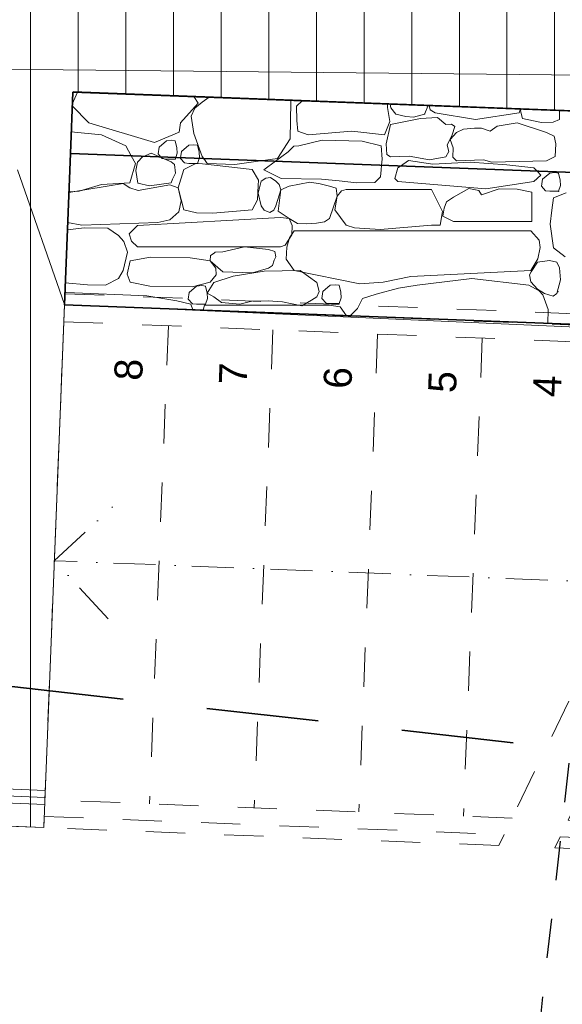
# Model space of a CAD drawing. Header units: millimetres. Extents: x -738537 to 1850049, y -250217 to 604013.
# Tile 137 of 204: x -109689 to -107752, y 74982 to 78497. Entities that reach past the tile are written whole.
import ezdxf
from ezdxf.enums import TextEntityAlignment as Align

# ---------------------------------------------------------------- set-up
doc = ezdxf.new("R2010")
doc.units = ezdxf.units.MM
doc.header["$MEASUREMENT"] = 0
doc.set_wipeout_variables(frame=1)
for name, pattern in [('Dashed', [280, 140, -140]), ('Dot & Dashed', [280, 150, -60, 0, -70]), ('Long Dashed', [700, 400, -300]), ('Wipeout_Contour', [1000, 0, -1000])]:
    doc.linetypes.add(name, pattern=pattern)
for name, color, linetype, lineweight in [('0_Pen_No__6', 7, 'Continuous', 5), ('A_BEAMS_Pen_No__2', 1, 'Continuous', 25), ('A_FLOORS STRUCTURE_Pen_No__128', 9, 'Continuous', 0), ('A_FLOORS STRUCTURE_Pen_No__3', 30, 'Continuous', 15), ('A_SITE 3D_Pen_No__128', 9, 'Continuous', 0), ('A_STAIRS_Pen_No__5', 4, 'Continuous', 5), ('C_DIMS - GA_Pen_No__6', 7, 'Continuous', 5), ('MARKETING_Pen_No__1', 214, 'Continuous', 35), ('SEWER LINE_Pen_No__1', 214, 'Continuous', 35), ('SEWER LINE_Pen_No__4', 5, 'Continuous', 5), ('SPLITPOLE FENCE_Pen_No__15', 7, 'Continuous', 20), ('TOPO_Pen_No__15', 7, 'Continuous', 20)]:
    doc.layers.add(name, color=color, linetype=linetype, lineweight=lineweight)
for name, color, linetype in [('A_FLOORS STRUCTURE', 7, 'Continuous'), ('A_STAIRS', 7, 'Continuous'), ('C_DIMS - GA', 7, 'Continuous'), ('MARKETING', 7, 'Continuous')]:
    doc.layers.add(name, color=color, linetype=linetype)
for name, color, linetype, lineweight, true_color in [('A_STAIRS_Pen_No__7', 7, 'Continuous', 5, 0x9f07ff), ('MARKETING_Pen_No__171', 7, 'Continuous', 0, 0xdadada), ('MARKETING_Pen_No__7', 7, 'Continuous', 5, 0x9f07ff)]:
    doc.layers.add(name, color=color, linetype=linetype, lineweight=lineweight, true_color=true_color)
doc.styles.add('GENERATED_STYLE_1', font='GOTHIC.TTF')
doc.styles.add('GENERATED_STYLE_2', font='arial.ttf')
doc.dimstyles.new('GENERATED_STYLE__1', dxfattribs={"dimtxt": 200, "dimasz": 95, "dimexe": 0.18, "dimexo": 90000, "dimgap": 0.09, "dimtad": 1, "dimdec": 0, "dimzin": 0, "dimdsep": 46, "dimtxsty": 'GENERATED_STYLE_1', "dimblk": 'ARROWHEAD_2', "dimblk1": 'ARROWHEAD_2', "dimblk2": 'ARROWHEAD_2', "dimcen": 0.09, "dimclrd": 7, "dimclre": 7, "dimclrt": 7, "dimadec": 0, "dimazin": 0, "dimtfac": 1, "dimtdec": 4, "dimtmove": 0, "dimatfit": 3, "dimfxl": 1, "dimtolj": 1, "dimtzin": 0, "dimarcsym": 0})

# ---------------------------------------------------------------- blocks, each defined once
blk = doc.blocks.new('*X288')
at = {"layer": 'MARKETING_Pen_No__7', "color": 190, "linetype": 'Continuous', "lineweight": 5, "true_color": 0x9f07ff}
for p, q in [((-109482.5, 78238.4), (-109501.3, 78195.5)), ((-109051.9, 78199.7), (-109067, 78222.7)), ((-109012.5, 78220.6), (-109037.6, 78203.1)), ((-109501.6, 78189.4), (-109442.3, 78129.1)), ((-109115.5, 78129.1), (-109051.9, 78199.7)), ((-109064.3, 78181.5), (-109076.8, 78152.4)), ((-109037.6, 78203.1), (-109064.3, 78181.5)), ((-108723.3, 78071.8), (-108721.5, 78203.1)), ((-108721.5, 78203.1), (-108721.8, 78209.6)), ((-108680.4, 78208), (-108700.5, 78188.7)), ((-108700.5, 78188.7), (-108699.5, 78137.9)), ((-108375.8, 78183.7), (-108376.7, 78196.5)), ((-108367.7, 78134.2), (-108375.8, 78183.7)), ((-108366.8, 78196.2), (-108364, 78182.9)), ((-108364, 78182.9), (-108346.5, 78160.2)), ((-108244.2, 78160.2), (-108231.3, 78191)), ((-108227.8, 78190.9), (-108224.3, 78175.2)), ((-107906.3, 78164.8), (-107901.5, 78178.6)), ((-107898.5, 78178.5), (-107901.1, 78171.4)), ((-109076.8, 78152.4), (-109067.9, 78091)), ((-108258.9, 78144.7), (-108365, 78122.5)), ((-108346.5, 78160.2), (-108310.8, 78151.4)), ((-108310.8, 78151.4), (-108283, 78149.7)), ((-108283, 78149.7), (-108244.2, 78160.2)), ((-108197.6, 78148.2), (-108258.9, 78144.7)), ((-108224.3, 78175.2), (-108206.6, 78164.8)), ((-108206.6, 78164.8), (-108062.2, 78140.9)), ((-108167.7, 78122.5), (-108197.6, 78148.2)), ((-108062.2, 78140.9), (-107906.3, 78164.8)), ((-107901.1, 78171.4), (-107894.7, 78144.7)), ((-107894.7, 78144.7), (-107877.9, 78141)), ((-107763, 78141), (-107763, 78173.3)), ((-109442.3, 78129.1), (-109207.6, 78059.2)), ((-109119.2, 78095.5), (-109115.5, 78129.1)), ((-108699.5, 78137.9), (-108696.3, 78099.6)), ((-108386.8, 78085.6), (-108367.7, 78134.2)), ((-108365, 78122.5), (-108380.9, 78054.1)), ((-108148.2, 78124.5), (-108167.7, 78122.5)), ((-108135.9, 78115.6), (-108148.2, 78124.5)), ((-108145, 78085.8), (-108135.9, 78115.6)), ((-108105.5, 78106.3), (-108130, 78094.1)), ((-108066.2, 78109.4), (-108105.5, 78106.3)), ((-108040.6, 78110.2), (-108066.2, 78109.4)), ((-108009.3, 78099), (-108040.6, 78110.2)), ((-107985.3, 78117), (-108009.3, 78099)), ((-107913, 78128.5), (-107985.3, 78117)), ((-107809.2, 78094.1), (-107913, 78128.5)), ((-107877.9, 78141), (-107827, 78130.2)), ((-107827, 78130.2), (-107785, 78131.4)), ((-107785, 78131.4), (-107763, 78141)), ((-109396.7, 78085.6), (-109505.1, 78096.3)), ((-109310.4, 78047.2), (-109396.7, 78085.6)), ((-109207.6, 78059.2), (-109119.2, 78095.5)), ((-109067.9, 78091), (-109037.6, 78009)), ((-108769.1, 78002.2), (-108723.3, 78071.8)), ((-108696.3, 78099.6), (-108658.8, 78085.6)), ((-108658.8, 78085.6), (-108503.2, 78098.9)), ((-108503.2, 78098.9), (-108386.8, 78085.6)), ((-108163.1, 78049.2), (-108145, 78085.8)), ((-108130, 78094.1), (-108152.5, 78069.6)), ((-107781.2, 78081.6), (-107809.2, 78094.1)), ((-107776, 78053.5), (-107781.2, 78081.6)), ((-109290.4, 78011), (-109310.4, 78047.2)), ((-109191.5, 78042.4), (-109195.2, 78017.9)), ((-109165.5, 78065), (-109191.5, 78042.4)), ((-109147, 78066.6), (-109165.5, 78065)), ((-109133.8, 78065), (-109147, 78066.6)), ((-109128, 78040), (-109133.8, 78065)), ((-109126.8, 78020.3), (-109128, 78040)), ((-109085.6, 78049.2), (-109111.6, 78026.6)), ((-109067.2, 78050.8), (-109085.6, 78049.2)), ((-109053.9, 78049.2), (-109067.2, 78050.8)), ((-109048.1, 78024.1), (-109053.9, 78049.2)), ((-108710.1, 78045.5), (-108730.2, 78025.7)), ((-108692.9, 78047.3), (-108710.1, 78045.5)), ((-108609.1, 78066.7), (-108692.9, 78047.3)), ((-108467.1, 78064.1), (-108609.1, 78066.7)), ((-108399.3, 78047.3), (-108467.1, 78064.1)), ((-108394.7, 77999.4), (-108399.3, 78047.3)), ((-108380.9, 78054.1), (-108379.2, 78016)), ((-108156.9, 78027.2), (-108163.1, 78049.2)), ((-108152.5, 78069.6), (-108141.9, 78039.5)), ((-108141.9, 78039.5), (-108143.3, 78006.8)), ((-107778.3, 78008.8), (-107776, 78053.5)), ((-109219.3, 78020.3), (-109247.5, 78009.4)), ((-109189.5, 78007.2), (-109219.3, 78020.3)), ((-109195.2, 78017.9), (-109185.3, 78007)), ((-109132, 78005), (-109126.8, 78020.3)), ((-109111.6, 78026.6), (-109115, 78004.4)), ((-109046.9, 78004.5), (-109048.1, 78024.1)), ((-109047.8, 78001.8), (-109046.9, 78004.5)), ((-109037.6, 78009), (-109032.2, 78001.2)), ((-108829.7, 77993.6), (-108769.1, 78002.2)), ((-108730.2, 78025.7), (-108775.9, 77991.6)), ((-108379.2, 78016), (-108365, 78007.7)), ((-108365, 78007.7), (-108298.5, 78010)), ((-108298.5, 78010), (-108226.4, 77997.3)), ((-108226.4, 77997.3), (-108167.7, 78007.7)), ((-108167.7, 78007.7), (-108156.9, 78027.2)), ((-108143.3, 78006.8), (-108130, 77993.8)), ((-107809.2, 77993.8), (-107778.3, 78008.8)), ((-108397.3, 77977.3), (-108394.7, 77999.4)), ((-108300.9, 77994.7), (-108330.2, 77974.8)), ((-108214, 77981.6), (-108300.9, 77994.7)), ((-108081.6, 77989), (-108214, 77981.6)), ((-108130, 77993.8), (-108034, 77996.8)), ((-107950.4, 77979.1), (-108081.6, 77989)), ((-108034, 77996.8), (-108004.1, 77988.6)), ((-108004.1, 77988.6), (-107809.2, 77993.8)), ((-107853.5, 77968.1), (-107950.4, 77979.1)), ((-107842, 77956.3), (-107853.5, 77968.1))]:
    blk.add_line(p, q, dxfattribs=at)
blk.add_point((-108244.2, 78160.2), dxfattribs=at)
blk = doc.blocks.new('Fill_103', base_point=(0, 0))
at = {"color": 254, "linetype": 'Wipeout_Contour', "lineweight": 0, "ltscale": 778868.011048}
blk.add_wipeout([(-109499.7, 78239), (-109508, 78019.2), (-100580.9, 77682.3), (-100442.4, 78591.1), (-100728.2, 78594), (-100856.8, 77912.1)], dxfattribs=at).dxf.layer = 'MARKETING'
at = {"layer": 'MARKETING_Pen_No__1', "color": 214, "linetype": 'Continuous', "lineweight": 35, "flags": 128}
blk.add_lwpolyline([(-109499.7, 78239), (-109508, 78019.2), (-100580.9, 77682.3), (-100442.4, 78591.1), (-100728.2, 78594), (-100856.8, 77912.1)], close=True, dxfattribs=at)
at = {"layer": 'MARKETING_Pen_No__7', "color": 190, "linetype": 'Continuous', "lineweight": 5, "true_color": 0x9f07ff}
blk.add_blockref('*X288', (0, 0), dxfattribs=at)
blk = doc.blocks.new('*X290')
at = {"layer": 'MARKETING_Pen_No__171', "color": 254, "linetype": 'Continuous', "lineweight": 0, "true_color": 0xdadada}
for p, q in [((-109275.8, 77984.4), (-109290.4, 78011)), ((-109249.9, 78008.4), (-109268, 77988.6)), ((-109247.6, 78009.4), (-109249.9, 78008.4)), ((-109148.6, 77989.2), (-109189.4, 78007.2)), ((-109185.3, 78007), (-109180.5, 78001.6)), ((-109180.5, 78001.6), (-109165.5, 77999.7)), ((-109133.8, 77999.7), (-109132, 78005)), ((-109115, 78004.4), (-109115.3, 78002)), ((-109115.3, 78002), (-109100.6, 77985.8)), ((-109053.9, 77983.9), (-109047.8, 78001.8)), ((-109032.2, 78001.2), (-109020.3, 77984.4)), ((-109295.7, 77915.2), (-109275.8, 77984.4)), ((-109268, 77988.6), (-109274.3, 77959.3)), ((-109165.5, 77999.7), (-109133.8, 77999.7)), ((-109136.8, 77979.7), (-109148.6, 77989.2)), ((-109133, 77949.6), (-109136.8, 77979.7)), ((-109060.7, 77983.3), (-109103.6, 77962.1)), ((-109100.6, 77985.8), (-109085.6, 77983.9)), ((-109085.6, 77983.9), (-109053.9, 77983.9)), ((-109036.9, 77982.8), (-109060.7, 77983.3)), ((-108859.4, 77962.1), (-109036.9, 77982.8)), ((-109020.3, 77984.4), (-108921.5, 77980.5)), ((-108921.5, 77980.5), (-108829.8, 77993.6)), ((-108776, 77991.6), (-108817.2, 77960.8)), ((-108399.3, 77960.8), (-108397.3, 77977.3)), ((-108339.9, 77968.1), (-108350.6, 77930.4)), ((-108330.2, 77974.7), (-108339.9, 77968.1)), ((-109274.3, 77959.3), (-109267.6, 77914)), ((-109143.1, 77928.3), (-109133, 77949.6)), ((-109103.6, 77962.1), (-109123.8, 77896.4)), ((-108836.8, 77924.4), (-108859.4, 77962.1)), ((-108810.9, 77931.8), (-108827.1, 77921.2)), ((-108817.2, 77960.8), (-108756.2, 77929.8)), ((-108793.9, 77934.2), (-108810.9, 77931.8)), ((-108774.3, 77921.2), (-108793.9, 77934.2)), ((-108421.6, 77916.4), (-108401.2, 77936.4)), ((-108401.2, 77936.4), (-108399.3, 77960.8)), ((-108350.6, 77930.4), (-108339.9, 77919.2)), ((-107853.5, 77919.2), (-107828.7, 77942.7)), ((-107828.7, 77942.7), (-107842, 77956.3)), ((-107797.5, 77949.9), (-107823.5, 77927.3)), ((-107779, 77951.5), (-107797.5, 77949.9)), ((-107765.8, 77949.9), (-107779, 77951.5)), ((-107760, 77924.8), (-107765.8, 77949.9)), ((-109320, 77912.7), (-109513.5, 77880.5)), ((-109476.1, 77885.3), (-109396.7, 77909.3)), ((-109396.7, 77909.3), (-109295.7, 77915.2)), ((-109295.4, 77896.7), (-109320, 77912.7)), ((-109265.8, 77887.6), (-109295.4, 77896.7)), ((-109267.6, 77914), (-109226, 77904)), ((-109152.5, 77908), (-109265.8, 77887.6)), ((-109226, 77904), (-109148.2, 77914.6)), ((-109123.8, 77896.4), (-109152.5, 77908)), ((-109148.2, 77914.6), (-109143.1, 77928.3)), ((-109113, 77850.2), (-109123.8, 77896.4)), ((-109123.8, 77896.4), (-109103.6, 77818.9)), ((-108840.1, 77854.3), (-108837.7, 77905.8)), ((-108837.7, 77905.8), (-108836.8, 77924.4)), ((-108827.1, 77921.2), (-108837.7, 77878.2)), ((-108762.6, 77909.4), (-108774.3, 77921.2)), ((-108757.4, 77890.3), (-108762.6, 77909.4)), ((-108727.4, 77902.7), (-108757.4, 77890.3)), ((-108756.2, 77929.8), (-108612.2, 77927.8)), ((-108653.6, 77917), (-108727.4, 77902.7)), ((-108617.1, 77911.8), (-108653.6, 77917)), ((-108583.5, 77902.7), (-108617.1, 77911.8)), ((-108612.2, 77927.8), (-108548.4, 77921.5)), ((-108559.1, 77895.3), (-108583.5, 77902.7)), ((-108555.5, 77867.4), (-108559.1, 77895.3)), ((-108548.4, 77921.5), (-108487.1, 77915.2)), ((-108487.1, 77915.2), (-108421.6, 77916.4)), ((-108339.9, 77919.2), (-108025.1, 77893.5)), ((-108025.1, 77893.5), (-107853.5, 77919.2)), ((-107823.5, 77927.3), (-107827.2, 77902.7)), ((-107827.2, 77902.7), (-107812.5, 77886.5)), ((-107765.8, 77884.6), (-107758.8, 77905.2)), ((-107758.8, 77905.2), (-107760, 77924.8)), ((-109513.4, 77882.5), (-109476.1, 77885.3)), ((-108837.7, 77878.2), (-108827.1, 77832.8)), ((-108774.3, 77832.8), (-108757.4, 77890.3)), ((-108757.4, 77890.3), (-108766.8, 77814.2)), ((-108583.5, 77787.9), (-108555.5, 77867.4)), ((-108555.5, 77867.4), (-108564.4, 77818.5)), ((-108540, 77886.2), (-108555.5, 77867.4)), ((-108523.4, 77891.5), (-108540, 77886.2)), ((-108219.8, 77891.5), (-108523.4, 77891.5)), ((-108179.7, 77812.2), (-108219.8, 77891.5)), ((-108141.3, 77863.1), (-108165.6, 77846.5)), ((-108086.3, 77894), (-108141.3, 77863.1)), ((-108050.3, 77887.2), (-108086.3, 77894)), ((-108041.1, 77871.4), (-108050.3, 77887.2)), ((-107978.1, 77892.9), (-108041.1, 77871.4)), ((-107914, 77892.6), (-107978.1, 77892.9)), ((-107861, 77881.2), (-107914, 77892.6)), ((-107861, 77776.7), (-107861, 77881.2)), ((-107812.5, 77886.5), (-107797.5, 77884.6)), ((-107797.5, 77884.6), (-107765.8, 77884.6)), ((-107783.9, 77861.8), (-107790.4, 77817.5)), ((-107739, 77879), (-107783.9, 77861.8)), ((-109120.8, 77811.2), (-109113, 77850.2)), ((-108859.4, 77818.9), (-108840.1, 77854.3)), ((-108827.1, 77832.8), (-108815.8, 77816.9)), ((-108781.4, 77817.1), (-108774.3, 77832.8)), ((-108165.6, 77846.5), (-108173.9, 77824.8)), ((-108758.4, 77791.2), (-109268, 77762.7)), ((-109152.5, 77782.6), (-109120.8, 77811.2)), ((-109103.6, 77818.9), (-109057.4, 77807.3)), ((-109057.4, 77807.3), (-108999, 77806.2)), ((-108999, 77806.2), (-108859.4, 77818.9)), ((-108815.8, 77816.9), (-108796.1, 77809.4)), ((-108796.1, 77809.4), (-108781.4, 77817.1)), ((-108766.8, 77814.2), (-108727.4, 77787.9)), ((-108727.4, 77787.9), (-108758.4, 77791.2)), ((-108564.4, 77818.5), (-108523.4, 77763.5)), ((-108188, 77763.5), (-108179.7, 77812.2)), ((-108173.9, 77824.8), (-108179.1, 77795.9)), ((-108179.1, 77795.9), (-108141.3, 77776.7)), ((-107790.4, 77817.5), (-107795.4, 77767.7)), ((-109458.7, 77754.7), (-109518.7, 77747.4)), ((-109517.7, 77772.6), (-109466.7, 77764.1)), ((-109466.7, 77764.1), (-109196.3, 77773)), ((-109374.3, 77753.1), (-109458.7, 77754.7)), ((-109268, 77762.7), (-109297.6, 77732.6)), ((-109196.3, 77773), (-109152.5, 77782.6)), ((-108716.2, 77762.2), (-108727.4, 77787.9)), ((-108727.4, 77787.9), (-108697.1, 77770.1)), ((-108718.2, 77729.1), (-108716.2, 77762.2)), ((-108697.1, 77770.1), (-108665.2, 77768.7)), ((-108665.2, 77768.7), (-108629.6, 77771.2)), ((-108629.6, 77771.2), (-108601.5, 77775.5)), ((-108601.5, 77775.5), (-108583.5, 77787.9)), ((-108523.4, 77763.5), (-108494.3, 77754.1)), ((-108402.4, 77748.1), (-108219.8, 77763.5)), ((-108219.8, 77763.5), (-108188, 77763.5)), ((-108141.3, 77776.7), (-107861, 77776.7)), ((-107795.4, 77767.7), (-107783.9, 77682.2)), ((-109336, 77726.5), (-109374.3, 77753.1)), ((-109317.3, 77705.2), (-109336, 77726.5)), ((-109297.6, 77732.6), (-109290.2, 77706)), ((-108741.8, 77692.4), (-108718.2, 77729.1)), ((-108709.6, 77743), (-108725.4, 77718.6)), ((-107865.3, 77743), (-108709.6, 77743)), ((-108494.3, 77754.1), (-108402.4, 77748.1)), ((-107835.6, 77710), (-107865.3, 77743)), ((-109303.7, 77667.8), (-109317.3, 77705.2)), ((-109290.2, 77706), (-109268, 77686.2)), ((-109268, 77686.2), (-108758.4, 77686.2)), ((-108887, 77686), (-108964.4, 77668.9)), ((-108800.7, 77677.3), (-108887, 77686)), ((-108758.4, 77686.2), (-108741.8, 77692.4)), ((-108735.3, 77685.6), (-108737.3, 77642.7)), ((-108725.4, 77718.6), (-108735.3, 77685.6)), ((-107839.6, 77644), (-107831, 77684.2)), ((-107831, 77684.2), (-107835.6, 77710)), ((-109320, 77601.7), (-109303.7, 77667.8)), ((-109007.3, 77655), (-109009.3, 77636.7)), ((-108994.9, 77664), (-109007.3, 77655)), ((-108991.5, 77667.6), (-108994.9, 77664)), ((-108964.4, 77668.9), (-108991.5, 77667.6)), ((-108778.5, 77669.5), (-108800.7, 77677.3)), ((-108780.1, 77638.6), (-108775.3, 77650.6)), ((-108775.3, 77650.6), (-108778.5, 77669.5)), ((-107783.9, 77682.2), (-107742.6, 77650.4)), ((-109294.4, 77636.7), (-109305.7, 77588.9)), ((-109222.1, 77649), (-109294.4, 77636.7)), ((-109080.9, 77647.6), (-109222.1, 77649)), ((-109009.3, 77636.7), (-109080.9, 77647.6)), ((-108989, 77610.2), (-109009.3, 77636.7)), ((-109009.3, 77636.7), (-108964.4, 77596.5)), ((-108800.7, 77609.7), (-108786.4, 77619.5)), ((-108786.4, 77619.5), (-108780.1, 77638.6)), ((-108737.3, 77642.7), (-108709.6, 77602.4)), ((-107865.3, 77602.4), (-107839.6, 77644)), ((-107841.2, 77631.4), (-107864.1, 77597.2)), ((-107798, 77637.2), (-107841.2, 77631.4)), ((-107772.3, 77631.4), (-107798, 77637.2)), ((-107762.8, 77610.9), (-107772.3, 77631.4)), ((-109336, 77572.7), (-109320, 77601.7)), ((-109305.7, 77588.9), (-109294.4, 77560.1)), ((-109009.3, 77560.1), (-108988.2, 77585.9)), ((-108927.4, 77581.4), (-108996.1, 77558.8)), ((-108988.2, 77585.9), (-108989, 77610.2)), ((-108964.4, 77596.5), (-108857.7, 77593.8)), ((-108816.7, 77599.8), (-108927.4, 77581.4)), ((-108857.7, 77593.8), (-108800.7, 77609.7)), ((-108688.5, 77602.2), (-108816.7, 77599.8)), ((-108709.6, 77602.4), (-108475, 77553.8)), ((-108629, 77558.8), (-108688.5, 77602.2)), ((-108392.1, 77560.1), (-108293.5, 77580.1)), ((-108293.5, 77580.1), (-107865.3, 77602.4)), ((-107864.1, 77597.2), (-107869, 77585.9)), ((-107869, 77585.9), (-107865.1, 77561.2)), ((-107759, 77568.2), (-107762.8, 77610.9)), ((-109526.2, 77558.1), (-109447.4, 77550.2)), ((-109447.4, 77550.2), (-109382.9, 77549.4)), ((-109382.9, 77549.4), (-109336, 77572.7)), ((-109294.4, 77560.1), (-109224, 77545.8)), ((-109224, 77545.8), (-109072.9, 77543.5)), ((-109057.7, 77546.4), (-109083.7, 77523.8)), ((-109072.9, 77543.5), (-109009.3, 77560.1)), ((-109039.2, 77548), (-109057.7, 77546.4)), ((-109026, 77546.4), (-109039.2, 77548)), ((-109020.2, 77521.3), (-109026, 77546.4)), ((-108996.1, 77558.8), (-109019.7, 77520.6)), ((-108620.7, 77527.4), (-108629, 77558.8)), ((-108580.7, 77549), (-108606.7, 77526.4)), ((-108562.3, 77550.6), (-108580.7, 77549)), ((-108549, 77549), (-108562.3, 77550.6)), ((-108543.3, 77523.9), (-108549, 77549)), ((-108475, 77553.8), (-108392.1, 77560.1)), ((-108270, 77549.6), (-108336.6, 77539)), ((-108075.9, 77572.7), (-108270, 77549.6)), ((-107871.9, 77549.6), (-108075.9, 77572.7)), ((-107835.6, 77529.8), (-107871.9, 77549.6)), ((-107865.1, 77561.2), (-107840.9, 77535.1)), ((-107772.3, 77519.8), (-107759, 77568.2)), ((-109521.4, 77523.4), (-109527.5, 77522.6)), ((-109235, 77511.1), (-109521.4, 77523.4)), ((-109127.6, 77493.6), (-109235, 77511.1)), ((-109083.7, 77523.8), (-109087.4, 77499.2)), ((-109019, 77501.7), (-109020.2, 77521.3)), ((-109019.7, 77520.6), (-108996.1, 77507.3)), ((-108629, 77507.3), (-108620.7, 77527.4)), ((-108606.7, 77526.4), (-108610.4, 77501.8)), ((-108542, 77504.3), (-108543.3, 77523.9)), ((-108416.5, 77517.2), (-108465.3, 77502.1)), ((-108336.6, 77539), (-108416.5, 77517.2)), ((-107840.9, 77535.1), (-107815.6, 77519.8)), ((-107821.8, 77514.6), (-107835.6, 77529.8)), ((-107803.3, 77462.5), (-107821.8, 77514.6)), ((-107815.6, 77519.8), (-107785.5, 77509.9)), ((-107785.5, 77509.9), (-107772.3, 77519.8)), ((-109077.9, 77482), (-109127.6, 77493.6)), ((-109087.4, 77499.2), (-109072.7, 77483)), ((-109070.9, 77461.4), (-109077.9, 77482)), ((-109072.7, 77483), (-109057.7, 77481.1)), ((-109057.7, 77481.1), (-109026, 77481.1)), ((-109029.7, 77477.6), (-109034.1, 77460)), ((-108584.2, 77477.6), (-109029.7, 77477.6)), ((-109026, 77481.1), (-109019, 77501.7)), ((-108996.1, 77507.3), (-108968.2, 77487.5)), ((-108968.2, 77487.5), (-108903.2, 77482)), ((-108903.2, 77482), (-108860.8, 77491.8)), ((-108860.8, 77491.8), (-108801.9, 77493.6)), ((-108801.9, 77493.6), (-108750.4, 77490)), ((-108750.4, 77490), (-108681.4, 77476.2)), ((-108681.4, 77476.2), (-108647.4, 77496.1)), ((-108647.4, 77496.1), (-108629, 77507.3)), ((-108610.4, 77501.8), (-108595.7, 77485.6)), ((-108595.7, 77485.6), (-108580.7, 77483.6)), ((-108544.6, 77471.9), (-108584.2, 77477.6)), ((-108580.7, 77483.6), (-108549, 77483.6)), ((-108549, 77483.6), (-108542, 77504.3)), ((-108465.3, 77502.1), (-108483.8, 77465.8)), ((-108522.1, 77440.4), (-108544.6, 77471.9)), ((-108483.8, 77465.8), (-108509.7, 77439.9)), ((-107804.3, 77412.9), (-107803.3, 77462.5))]:
    blk.add_line(p, q, dxfattribs=at)
for p in [(-109133.8, 77999.7), (-109053.9, 77983.9), (-107765.8, 77884.6), (-107768.3, 77525.9), (-109026, 77481.1), (-108549, 77483.6)]:
    blk.add_point(p, dxfattribs=at)
blk = doc.blocks.new('Fill_104', base_point=(0, 0))
at = {"color": 254, "linetype": 'Wipeout_Contour', "lineweight": 0, "ltscale": 522511.046225}
blk.add_wipeout([(-109529.3, 77479), (-100641.4, 77138.7), (-100580.9, 77682.3), (-109508, 78019.2)], dxfattribs=at).dxf.layer = 'MARKETING'
at = {"layer": 'MARKETING_Pen_No__1', "color": 214, "linetype": 'Continuous', "lineweight": 35, "flags": 128}
blk.add_lwpolyline([(-109529.3, 77479), (-109508, 78019.2), (-100580.9, 77682.3), (-100641.4, 77138.7)], close=True, dxfattribs=at)
at = {"layer": 'MARKETING_Pen_No__171', "color": 254, "linetype": 'Continuous', "lineweight": 0, "true_color": 0xdadada}
blk.add_blockref('*X290', (0, 0), dxfattribs=at)
blk = doc.blocks.new('Steel Pan Stair 20[34]', base_point=(-106615.6, 75495.3))
at = {"layer": 'A_STAIRS_Pen_No__5', "color": 4, "linetype": 'Dot & Dashed', "lineweight": 5}
for p, q in [((-109565.2, 76565.9), (-109357.5, 76757.9)), ((-109373.2, 76358.2), (-109565.2, 76565.9)), ((-107524.7, 76485.6), (-109565.2, 76565.9))]:
    blk.add_line(p, q, dxfattribs=at)
at = {"layer": 'A_STAIRS_Pen_No__5', "color": 4, "linetype": 'Continuous', "lineweight": 5}
for p, q in [((-107324.9, 76477.8), (-107117.2, 76669.7)), ((-107132.9, 76270), (-107324.9, 76477.8)), ((-106578.1, 76448.4), (-107324.9, 76477.8))]:
    blk.add_line(p, q, dxfattribs=at)
for start, end in [(87.7467, 267.7467), (267.7467, 87.7467)]:
    blk.add_arc((-106578.1, 76448.4), 100, start, end, dxfattribs=at)
at = {"layer": 'A_STAIRS_Pen_No__7', "color": 190, "linetype": 'Dashed', "lineweight": 5, "true_color": 0x9f07ff}
for p, q in [((-109529.3, 77479), (-109527.7, 77519)), ((-109527.7, 77519), (-107070.1, 77422.3)), ((-107089.2, 77383), (-109529.3, 77479)), ((-109598.8, 75712.8), (-109531.6, 77419)), ((-109531.6, 77419), (-107117.8, 77324.1)), ((-109158.2, 77404.3), (-109225.4, 75698.1)), ((-107070.1, 77422.3), (-107089.2, 77383)), ((-108784.9, 77389.7), (-108852, 75683.4)), ((-108411.5, 77375), (-108478.6, 75668.7)), ((-108038.1, 77360.3), (-108105.2, 75654)), ((-107664.7, 77345.6), (-107713.9, 76095.9)), ((-107117.8, 77324.1), (-107931.7, 75647.2)), ((-107291.3, 77330.9), (-107306.9, 76934.4)), ((-107931.7, 75647.2), (-109598.8, 75712.8)), ((-109602.7, 75612.8), (-109601.1, 75652.8)), ((-109601.1, 75652.8), (-107960.3, 75588.3)), ((-107979.4, 75549), (-109602.7, 75612.8)), ((-107960.3, 75588.3), (-107979.4, 75549))]:
    blk.add_line(p, q, dxfattribs=at)
at = {"layer": 'A_STAIRS_Pen_No__7', "color": 190, "linetype": 'Continuous', "lineweight": 5, "true_color": 0x9f07ff}
for p, q in [((-106917.9, 77316.2), (-106985.1, 75609.9)), ((-106544.6, 77301.5), (-106611.7, 75595.2)), ((-107324.9, 76477.8), (-107358.5, 75624.6))]:
    blk.add_line(p, q, dxfattribs=at)
at = {"layer": 'A_STAIRS_Pen_No__7', "color": 190, "linetype": 'Continuous', "lineweight": 5, "true_color": 0x9f07ff, "flags": 128}
for points in [[(-106540.6, 77401.4), (-106542.2, 77361.5), (-106889.3, 77375.1), (-106870.3, 77414.4)], [(-106544.6, 77301.5), (-106611.7, 75595.2), (-107731.8, 75639.3), (-106917.9, 77316.2)], [(-106614.1, 75535.3), (-106615.6, 75495.3), (-107779.5, 75541.1), (-107760.4, 75580.4)]]:
    blk.add_lwpolyline(points, close=True, dxfattribs=at)
at = {"layer": 'A_STAIRS_Pen_No__7', "color": 190, "lineweight": 5, "true_color": 0x9f07ff, "style": 'GENERATED_STYLE_2'}
for tag, p in [('nStartNumbering_7', (-109348.9, 77288.9)), ('nStartNumbering_6', (-108975.5, 77274.2)), ('nStartNumbering_5', (-108602.1, 77259.5)), ('nStartNumbering_4', (-108228.7, 77244.8)), ('nStartNumbering_3', (-107855.3, 77230.1)), ('nStartNumbering_2', (-107482, 77215.5)), ('nStartNumbering_1', (-107108.6, 77200.8)), ('nStartNumbering_0', (-106735.2, 77186.1))]:
    blk.add_attdef(tag, text='', height=100, rotation=87.7467, dxfattribs=at).set_placement(p, align=Align.TOP_RIGHT)
blk = doc.blocks.new('Rail Wired 02 20[104]', base_point=(-112622.1, 75846))
at = {"layer": '0_Pen_No__6', "color": 7, "linetype": 'Continuous', "lineweight": 5}
blk.add_line((-112622.1, 75846), (-109598.5, 75720.2), dxfattribs=at)
at = {"layer": '0_Pen_No__6', "color": 7, "linetype": 'Continuous', "lineweight": 5, "flags": 128}
blk.add_lwpolyline([(-112597.1, 75869.9), (-112647.2, 75822), (-109599.6, 75695.2), (-109597.4, 75745.2)], close=True, dxfattribs=at)
blk = doc.blocks.new('*D507')
at = {"layer": 'C_DIMS - GA_Pen_No__6', "color": 7, "linetype": 'Continuous', "lineweight": 5, "transparency": 16777216}
for p, q in [((-112785.4, 78443.4), (-112787.2, 78255.9)), ((-112749.6, 78411.8), (-112823, 78287.5)), ((-112786.3, 78349.7), (-112847.4, 78350.3)), ((-100723.4, 78231.2), (-112786.3, 78349.7)), ((-100722.5, 78324.9), (-100724.3, 78137.4)), ((-100760.1, 78169), (-100686.7, 78293.3)), ((-100662.3, 78230.6), (-100723.4, 78231.2))]:
    blk.add_line(p, q, dxfattribs=at)
at = {"layer": 'C_DIMS - GA_Pen_No__6', "color": 7, "lineweight": 5, "transparency": 16777216, "insert": (-107184.6, 78334.6), "char_height": 200, "attachment_point": 7, "rotation": 359.4371, "style": 'GENERATED_STYLE_1'}
blk.add_mtext('\\A1;{\\pql;\\fCentury Gothic|b0|i0|c0|p34;12\xa0063}', dxfattribs=at)
blk = doc.blocks.new('ARROWHEAD_2')
at = {"color": 0, "linetype": 'Continuous', "lineweight": 0}
for p, q in [((-0.378, -0.655), (0.378, 0.655)), ((0, 0), (-1, 0))]:
    blk.add_line(p, q, dxfattribs=at)

msp = doc.modelspace()

# ---------------------------------------------------------------- wipeouts: each hides what was drawn before it
at = {"color": 254, "linetype": 'Wipeout_Contour', "lineweight": 0, "ltscale": 1067346.292410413}
msp.add_wipeout([(-112606.1, 78715.6), (-112714.8, 75735.3), (-109602.7, 75612.8), (-109507.2, 78019.2), (-109498.4, 78240.7), (-100547.7, 77900.4), (-100419.3, 78590.9), (-112445.3, 78714)], dxfattribs=at).dxf.layer = 'A_FLOORS STRUCTURE'

# ---------------------------------------------------------------- next in the draw order: hatches: boundary and pattern name
at = {"layer": 'A_FLOORS STRUCTURE_Pen_No__128', "linetype": 'Continuous', "lineweight": 0}
h = msp.add_hatch(dxfattribs=at)
h.set_pattern_fill('PATTERN__DECK_II', color=9, style=0, pattern_type=2)
h.set_pattern_definition([(90, (0, 0), (-170, 0), [])])
h.paths.add_polyline_path([(-112606.1, 78715.6), (-112714.8, 75735.3), (-109602.7, 75612.8), (-109507.2, 78019.2), (-109498.4, 78240.7), (-100547.7, 77900.4), (-100419.3, 78590.9), (-112445.3, 78714)])

# ---------------------------------------------------------------- next in the draw order: linework, layer by layer
at = {"layer": 'A_FLOORS STRUCTURE_Pen_No__3', "color": 30, "linetype": 'Continuous', "lineweight": 15}
msp.add_lwpolyline([(-112606.1, 78715.6), (-112714.8, 75735.3), (-109602.7, 75612.8), (-109507.2, 78019.2), (-109498.4, 78240.7), (-100547.7, 77900.4), (-100419.3, 78590.9), (-112445.3, 78714)], close=True, dxfattribs=at)
at = {"layer": 'SEWER LINE_Pen_No__1', "color": 214, "linetype": 'Long Dashed', "lineweight": 35}
msp.add_line((-130585.9, 78454.6), (-99680.3, 74991.6), dxfattribs=at)
at = {"layer": 'TOPO_Pen_No__15', "color": 7, "linetype": 'Continuous', "lineweight": 20}
msp.add_line((-109602.7, 75612.8), (-112714.8, 75735.3), dxfattribs=at)

# ---------------------------------------------------------------- next in the draw order: block references
at = {"layer": '0_Pen_No__6', "color": 7, "linetype": 'Continuous', "lineweight": 5}
msp.add_blockref('Rail Wired 02 20[104]', (-112622.1, 75846), dxfattribs=at)

# ---------------------------------------------------------------- next in the draw order: block references
at = {"layer": 'MARKETING_Pen_No__7', "color": 190, "linetype": 'Continuous', "lineweight": 5, "true_color": 0x9f07ff}
msp.add_blockref('Fill_103', (0, 0), dxfattribs=at)

# ---------------------------------------------------------------- next in the draw order: hatches: boundary and pattern name
at = {"layer": 'A_SITE 3D_Pen_No__128', "linetype": 'Continuous', "lineweight": 0}
h = msp.add_hatch(dxfattribs=at)
h.set_pattern_fill('PATTERN__PAVING', color=9, style=0, pattern_type=2)
h.set_pattern_definition([(0, (20053.95, 1033.6), (0, 400), [300, -100]), (0, (20353.95, 1133.6), (0, 400), [300, -100]), (0, (20253.95, 1233.6), (0, 400), [300, -100]), (0, (20153.95, 1333.6), (0, 400), [300, -100]), (90, (20253.95, 1033.6), (-400, 0), [300, -100]), (90, (20153.95, 1133.6), (-400, 0), [300, -100]), (90, (20053.95, 1233.6), (-400, 0), [300, -100]), (90, (20353.95, 1333.6), (-400, 0), [300, -100])])
h.paths.add_polyline_path([(-113774.8, 89196.8), (-98783.8, 87454.8), (-99198.5, 85205.6), (-96185.9, 83435.6), (-95783.9, 86779.8), (-92399.2, 86367.7), (-92399.2, 91976.2), (-85899.2, 91976.2), (-85899.2, 84290.4, 0.116634), (-85562.7, 83478.7), (-84856.4, 82687.8), (-81078.9, 80039.2), (-80162.4, 79600.8), (-75775.8, 78209.1), (-70191.6, 78471.5, 0.103683), (-68959.3, 79690.8), (-68528.6, 80917.5), (-68168.9, 82333.4), (-67867.6, 84420.9), (-67919, 85319.5), (-68602.9, 87625.8), (-68756.6, 87577.3), (-68067.7, 85290.9), (-68029.1, 84441.7), (-68335.9, 82451), (-68681.2, 80958.8), (-69095.9, 79803.2, -0.100494), (-70228, 78696.8), (-75693.1, 78514.3), (-80076.9, 79856.2), (-80949.5, 80226.9), (-84735.5, 83025.2), (-85281.8, 83645.1, -0.117949), (-85618.3, 84456.7), (-85618.3, 85412.2), (-84330.3, 86367.7), (-84330.3, 92329), (-85618.3, 92329), (-85618.3, 92317.2), (-97876.4, 92317.2), (-98743.1, 87655), (-113758.4, 89337.5)])

# ---------------------------------------------------------------- next in the draw order: block references
at = {"layer": 'MARKETING_Pen_No__171', "color": 254, "linetype": 'Continuous', "lineweight": 0, "true_color": 0xdadada}
msp.add_blockref('Fill_104', (0, 0), dxfattribs=at)

# ---------------------------------------------------------------- next in the draw order: dimensions: what is measured, and where the dimension line sits
at = {"layer": 'C_DIMS - GA', "color": 7, "linetype": 'Continuous', "lineweight": 5}
dim = msp.add_linear_dim(base=(-112786.3107, 78349.682), p1=(-100719.8993, 78586.9176), p2=(-112788.8605, 78090.1586), angle=179.4371, dimstyle='GENERATED_STYLE__1', dxfattribs=at)
dim.commit()
dim.dimension.update_dxf_attribs({"geometry": '*D507', "text_midpoint": (-106763.8297, 78430.5181), "dimtype": 160, "text_rotation": 359.4371})

# ---------------------------------------------------------------- next in the draw order: linework, layer by layer
at = {"layer": 'A_BEAMS_Pen_No__2', "color": 1, "linetype": 'Dashed', "lineweight": 25}
msp.add_line((-107898.9, 74312.7), (-107472.2, 78143.9), dxfattribs=at)
at = {"layer": 'SEWER LINE_Pen_No__4', "color": 5, "linetype": 'Continuous', "lineweight": 5}
for p, q in [((-109529.2, 77480.1), (-109697, 77961.3)), ((-106556.9, 77349.6), (-109529.2, 77480.1))]:
    msp.add_line(p, q, dxfattribs=at)
at = {"layer": 'SPLITPOLE FENCE_Pen_No__15', "color": 7, "linetype": 'Continuous', "lineweight": 20}
msp.add_line((-109602.7, 75612.8), (-109529.2, 77480.1), dxfattribs=at)

# ---------------------------------------------------------------- next in the draw order: block references
at = {"layer": 'A_STAIRS', "color": 255, "linetype": 'Continuous', "lineweight": 20}
ref = msp.add_blockref('Steel Pan Stair 20[34]', (-106615.6, 75495.3), dxfattribs=at)
ref.add_attrib('nStartNumbering', '1', dxfattribs={"layer": 'A_STAIRS_Pen_No__7', "color": 190, "lineweight": 5, "true_color": 0x9f07ff, "height": 100, "rotation": 87.7467, "style": 'GENERATED_STYLE_2'}).set_placement((-106735.2, 77186.1), align=Align.TOP_RIGHT)
ref.add_attrib('nStartNumbering_1', '2', dxfattribs={"layer": 'A_STAIRS_Pen_No__7', "color": 190, "lineweight": 5, "true_color": 0x9f07ff, "height": 100, "rotation": 87.7467, "style": 'GENERATED_STYLE_2'}).set_placement((-107108.6, 77200.8), align=Align.TOP_RIGHT)
ref.add_attrib('nStartNumbering_2', '3', dxfattribs={"layer": 'A_STAIRS_Pen_No__7', "color": 190, "lineweight": 5, "true_color": 0x9f07ff, "height": 100, "rotation": 87.7467, "style": 'GENERATED_STYLE_2'}).set_placement((-107482, 77215.5), align=Align.TOP_RIGHT)
ref.add_attrib('nStartNumbering_3', '4', dxfattribs={"layer": 'A_STAIRS_Pen_No__7', "color": 190, "lineweight": 5, "true_color": 0x9f07ff, "height": 100, "rotation": 87.7467, "style": 'GENERATED_STYLE_2'}).set_placement((-107855.3, 77230.1), align=Align.TOP_RIGHT)
ref.add_attrib('nStartNumbering_4', '5', dxfattribs={"layer": 'A_STAIRS_Pen_No__7', "color": 190, "lineweight": 5, "true_color": 0x9f07ff, "height": 100, "rotation": 87.7467, "style": 'GENERATED_STYLE_2'}).set_placement((-108228.7, 77244.8), align=Align.TOP_RIGHT)
ref.add_attrib('nStartNumbering_5', '6', dxfattribs={"layer": 'A_STAIRS_Pen_No__7', "color": 190, "lineweight": 5, "true_color": 0x9f07ff, "height": 100, "rotation": 87.7467, "style": 'GENERATED_STYLE_2'}).set_placement((-108602.1, 77259.5), align=Align.TOP_RIGHT)
ref.add_attrib('nStartNumbering_6', '7', dxfattribs={"layer": 'A_STAIRS_Pen_No__7', "color": 190, "lineweight": 5, "true_color": 0x9f07ff, "height": 100, "rotation": 87.7467, "style": 'GENERATED_STYLE_2'}).set_placement((-108975.5, 77274.2), align=Align.TOP_RIGHT)
ref.add_attrib('nStartNumbering_7', '8', dxfattribs={"layer": 'A_STAIRS_Pen_No__7', "color": 190, "lineweight": 5, "true_color": 0x9f07ff, "height": 100, "rotation": 87.7467, "style": 'GENERATED_STYLE_2'}).set_placement((-109348.9, 77288.9), align=Align.TOP_RIGHT)

doc.saveas('drawing.dxf')
